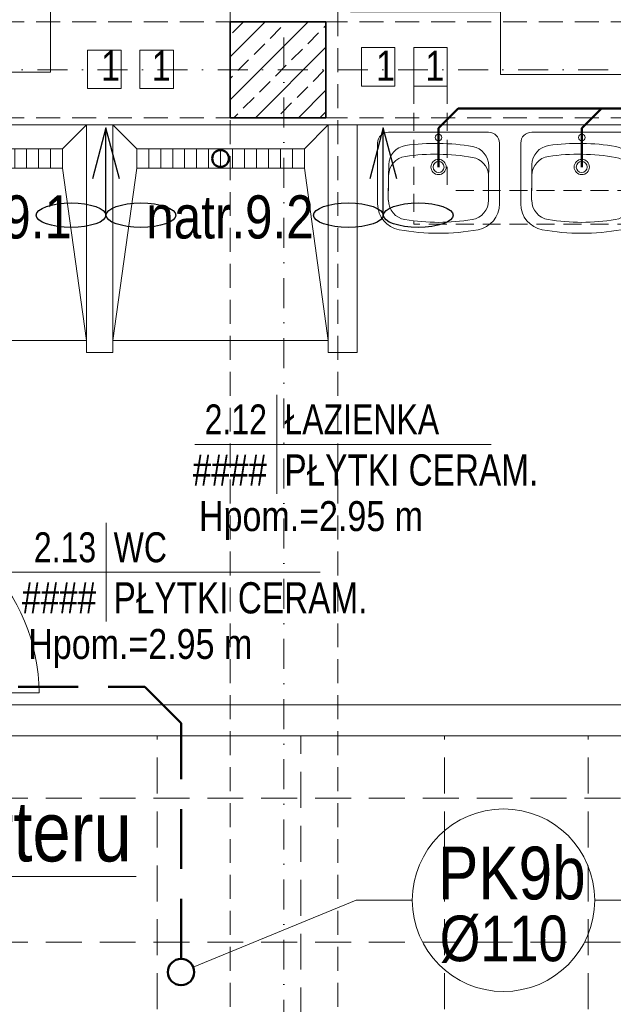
# Model space of a CAD drawing. Header units: millimetres. Extents: x -96593 to 66336, y -23969 to 7139.
# Tile 198 of 256: x -74900 to -74652, y -10626 to -10215. Entities that reach past the tile are written whole.
import ezdxf
from ezdxf.enums import TextEntityAlignment as Align

# ---------------------------------------------------------------- set-up
doc = ezdxf.new("R2010")
doc.units = ezdxf.units.MM
for name, pattern in [('DASHDOT', [1, 0.5, -0.25, 0, -0.25]), ('DASHED', [0.75, 0.5, -0.25]), ('DASHEDX2', [1.5, 1, -0.5])]:
    doc.linetypes.add(name, pattern=pattern)
for name, color, linetype, lineweight in [('BA_drz', 7, 'Continuous', 18), ('BA_KS_ist.', 34, 'Continuous', 50), ('BA_met', 7, 'Continuous', 18), ('BA_txs', 2, 'Continuous', 18), ('MM_KS_OPISY', 7, 'Continuous', 9), ('mm_went_opis', 7, 'Continuous', 15), ('PG_KONSTRUKCJA', 5, 'Continuous', 35), ('PG_OSIE', 1, 'DASHDOT', 18), ('PG_PODCIĄGI', 1, 'DASHED', 18), ('PG_PRZERYWANE_ŚREDNIE', 1, 'DASHEDX2', 18), ('PG_SZRAF', 1, 'Continuous', 18), ('PG_WIDOKOWE_CIENKIE', 1, 'Continuous', 18), ('PG_WYPOSAŻENIE', 1, 'Continuous', 18), ('PG_ŚCIANY_DZIAŁOWE', 3, 'Continuous', 18)]:
    doc.layers.add(name, color=color, linetype=linetype, lineweight=lineweight)
doc.styles.add('BIKTS', font='bikromsw.shx', dxfattribs={"width": 0.85})
doc.styles.add('ROMANS', font='bikromsw.shx', dxfattribs={"width": 0.8})
doc.styles.get("Standard").update_dxf_attribs({"font": 'arial.ttf'})

# ---------------------------------------------------------------- blocks, each defined once
blk = doc.blocks.new('dr1h901')
at = {"color": 0}
blk.add_line((-0.5, 0), (-0.5, 1), dxfattribs=at)
blk.add_line((0, 0.3622), (0, -0.2655))
blk.add_arc((-0.5, 0), 1, 0, 90, dxfattribs=at)
blk = doc.blocks.new('bikmet')
blk.add_line((0, 1.65), (0, -1.65))
at = {"style": 'ROMANS', "width": 0.8}
blk.add_attdef('NRPOM', text='', height=1, dxfattribs=at).set_placement((-0.333, 0.333), align=Align.RIGHT)
blk.add_attdef('NWAPOM', (0.25, 0.333), '', height=1, dxfattribs=at)
blk.add_attdef('PODLOGA', text='', height=1.042, dxfattribs=at).set_placement((0.25, -0.333), align=Align.TOP_LEFT)
blk = doc.blocks.new('A$C243F7E6F')
at = {"layer": 'PG_SZRAF'}
h = blk.add_hatch(dxfattribs=at)
h.set_pattern_fill('ANSI33', color=256, scale=2)
h.set_pattern_definition([(45, (-6891.598, -2675.306), (-8.980256, 8.980256), []), (45, (-6882.618, -2675.306), (-8.980256, 8.980256), [6.35, -3.175])])
h.paths.add_polyline_path([(0, 0), (40, 0), (40, -40), (0, -40)])
at = {"layer": 'PG_KONSTRUKCJA'}
blk.add_lwpolyline([(0, 0), (40, 0), (40, -40), (0, -40), (0, 0)], dxfattribs=at)
blk = doc.blocks.new('Brodzik')
at = {"layer": 'PG_WYPOSAŻENIE'}
for p, q in [((333.92, -1785.25), (343.92, -1857.25)), ((413.92, -1857.25), (423.92, -1785.25)), ((413.92, -1857.25), (343.92, -1857.25)), ((343.92, -1857.25), (343.92, -1865.25)), ((348.92, -1857.25), (348.92, -1865.25)), ((353.92, -1857.25), (353.92, -1865.25)), ((358.92, -1857.25), (358.92, -1865.25)), ((363.92, -1857.25), (363.92, -1865.25)), ((368.92, -1857.25), (368.92, -1865.25)), ((373.92, -1857.25), (373.92, -1865.25)), ((378.92, -1857.25), (378.92, -1865.25)), ((383.92, -1857.25), (383.92, -1865.25)), ((388.92, -1857.25), (388.92, -1865.25)), ((393.92, -1857.25), (393.92, -1865.25)), ((398.92, -1857.25), (398.92, -1865.25)), ((403.92, -1857.25), (403.92, -1865.25)), ((408.92, -1857.25), (408.92, -1865.25)), ((413.92, -1865.25), (413.92, -1857.25)), ((343.92, -1865.25), (333.92, -1875.25)), ((343.92, -1865.25), (413.92, -1865.25)), ((413.92, -1865.25), (423.92, -1875.25))]:
    blk.add_line(p, q, dxfattribs=at)
blk.add_lwpolyline([(333.92, -1785.25), (423.92, -1785.25), (423.92, -1875.25), (333.92, -1875.25)], close=True, dxfattribs=at)
blk = doc.blocks.new('A$Cf7835451')
at = {"layer": 'PG_WIDOKOWE_CIENKIE', "lineweight": 18}
for p, q in [((29.97, 50.9), (4.55, 50.9)), ((0, 4.55), (0, 46.36)), ((13.56, 46.28), (18.9, 46.36)), ((17.27, 46.25), (17.27, 46.33)), ((18.09, 46.3), (28.43, 46.46)), ((19.09, 46.31), (19.09, 46.36)), ((24.43, 46.36), (21.8, 46.36)), ((21.8, 46.36), (21.8, 46.36)), ((21.82, 46.36), (21.82, 46.36)), ((22.54, 46.36), (22.54, 46.41)), ((23.62, 46.36), (23.62, 46.38)), ((14.2, 4.47), (19.54, 4.55)), ((17.27, 4.51), (17.27, 4.6)), ((28.43, 4.55), (19.09, 4.55)), ((29.97, 0), (4.55, 0))]:
    blk.add_line(p, q, dxfattribs=at)
for centre, radius in [((2.27, 25.45), 1.36), ((14.54, 25.45), 3.18), ((14.54, 25.45), 2.27)]:
    blk.add_circle(centre, radius, dxfattribs=at)
for centre, radius, start, end in [((4.55, 46.36), 4.55, 90, 180), ((29.97, 40), 10.91, 10.2403, 90), ((13.68, 38.1), 8.18, 90.8747, 171.7206), ((18.21, 38.12), 8.18, 90.8747, 171.7206), ((28.43, 38.18), 8.18, 9.1541, 90), ((-50.54, 25.45), 92.72, 349.7597, 10.2403), ((92.84, 26.58), 88.17, 171.7206, 190.0289), ((97.37, 26.6), 88.17, 171.7206, 190.0289), ((-50.54, 25.45), 88.17, 350.8459, 9.1541), ((14.07, 12.65), 8.18, 190.0289, 270.8747), ((18.6, 12.67), 8.18, 190.0289, 264.7924), ((28.43, 12.73), 8.18, 270, 350.8459), ((29.97, 10.91), 10.91, 270, 349.7597), ((4.55, 4.55), 4.55, 180, 270)]:
    blk.add_arc(centre, radius, start, end, dxfattribs=at)
blk = doc.blocks.new('SUFITY_1_P')
at = {"layer": 'PG_PRZERYWANE_ŚREDNIE', "color": 251, "lineweight": 15, "ltscale": 15, "true_color": 0x636466}
for points in [[(9748.63, -488.99), (10934.63, -488.99), (10934.63, -641.49), (11086.13, -641.49), (11086.13, -830.99), (11539.63, -830.99), (11539.63, -1195.49), (11102.13, -1195.49), (11102.13, -1142.99), (9734.63, -1142.99), (9734.63, -841.49), (9864.63, -841.49), (9864.63, -802.49), (9775.63, -802.49), (9775.63, -790.99), (9734.63, -790.99), (9734.63, -514.99), (9748.63, -514.99), (9748.63, -488.99)], [(10606.13, -1142.99), (10606.13, -488.99)], [(10666.13, -788.99), (10666.13, -488.99)], [(10726.13, -1142.99), (10726.13, -488.99)], [(10786.13, -1142.99), (10786.13, -488.99)], [(10934.63, -514.99), (9734.63, -514.99)], [(10934.63, -574.99), (9734.63, -574.99)]]:
    blk.add_lwpolyline(points, dxfattribs=at)
blk = doc.blocks.new('A$C48367b7f')
at = {"layer": 'BA_txs', "color": 18, "true_color": 0x000000, "insert": (295.37, -9.05), "char_height": 12.5, "width": 265.5977, "attachment_point": 7, "rotation": 90, "style": 'BIKTS'}
blk.add_mtext('\\pi58.92981;LISTWA ODBOJOWA\\P\\pi95.61136; ŚCIENNA', dxfattribs=at)
blk = doc.blocks.new('A$C819905f0')
at = {"layer": 'BA_txs', "color": 18, "true_color": 0x000000, "insert": (2.4, -9.05), "char_height": 12.5, "width": 265.5977, "attachment_point": 1, "rotation": 90, "style": 'BIKTS'}
blk.add_mtext('\\pi58.92981;LISTWA ODBOJOWA\\P\\pi95.61136; ŚCIENNA', dxfattribs=at)
blk = doc.blocks.new('A$C19ebea96')
at = {"layer": 'PG_WIDOKOWE_CIENKIE', "color": 40, "true_color": 0xf8d731}
for points in [[(850.82, -15.76), (864.82, -15.76), (864.82, -31.76), (850.82, -31.76)], [(872.69, -15.76), (886.69, -15.76), (886.69, -31.76), (872.69, -31.76)], [(750.44, -16.76), (736.44, -16.76), (736.44, -32.76), (750.44, -32.76)], [(772.32, -16.76), (758.32, -16.76), (758.32, -32.76), (772.32, -32.76)]]:
    blk.add_lwpolyline(points, close=True, dxfattribs=at)
blk = doc.blocks.new('A$C6458b610')
at = {"layer": 'mm_went_opis', "color": 40, "lineweight": 30, "true_color": 0xf8d731}
for points in [[(34.89, 20.29), (29.19, 41.54), (23.49, 20.29)], [(29.19, 5.09), (29.19, 41.54)]]:
    blk.add_lwpolyline(points, dxfattribs=at)
for centre in [(14.59, 5.09), (43.78, 5.09)]:
    blk.add_ellipse(centre, major_axis=(-14.59, 0), ratio=0.348878, dxfattribs=at)
blk = doc.blocks.new('A$C5DA075D8')
at = {"layer": 'BA_met', "color": 252}
for points in [[(1816.04, 1836.44), (1939.84, 1836.44)], [(1647.84, 1783.1), (1868.51, 1783.1)]]:
    blk.add_lwpolyline(points, dxfattribs=at)
at = {"layer": 'mm_went_opis', "color": 252, "linetype": 'DASHED', "lineweight": 15, "ltscale": 15}
for p, q in [((1907.54, 1986), (1907.54, 1928.36)), ((1921.54, 1986), (1921.54, 1942.36)), ((2033.84, 1942.36), (1921.54, 1942.36)), ((2033.84, 1928.36), (1907.54, 1928.36))]:
    blk.add_line(p, q, dxfattribs=at)
at = {"layer": 'PG_OSIE', "color": 252, "ltscale": 25}
for points in [[(1853.34, 2784.36), (1853.34, 0)], [(696.17, 1992.76), (2976.42, 1992.76)]]:
    blk.add_lwpolyline(points, dxfattribs=at)
at = {"layer": 'PG_PODCIĄGI', "color": 252, "ltscale": 20}
for points in [[(1830.84, 2631.76), (1830.84, 157.76)], [(1875.84, 2631.76), (1875.84, 157.76)], [(924.84, 2012.76), (2778.84, 2012.76)], [(924.84, 1972.76), (2778.84, 1972.76)]]:
    blk.add_lwpolyline(points, dxfattribs=at)
at = {"layer": 'PG_ŚCIANY_DZIAŁOWE', "color": 252}
for points in [[(1527.84, 2030.26), (1541.84, 2030.26), (1541.84, 1991.76), (1755.84, 1991.76), (1755.84, 2017.26), (1943.84, 2016.76), (1943.84, 1990.76), (2162.84, 1990.76)], [(2016.84, 1969.76), (1680.84, 1969.76), (1680.84, 1813.26), (1564.84, 1813.26), (1564.84, 1788.76), (1541.84, 1788.76), (1541.84, 1727.76), (1667.34, 1727.76), (1667.34, 1727.26), (1680.84, 1727.26), (1680.84, 1727.76), (2016.84, 1727.76)], [(2128.84, 1714.76), (1519.34, 1714.76)]]:
    blk.add_lwpolyline(points, dxfattribs=at)
for points in [[(1770.84, 1969.76), (1781.84, 1969.76), (1781.84, 1874.76), (1770.84, 1874.76)], [(1883.84, 1969.76), (1871.84, 1969.76), (1871.84, 1874.76), (1883.84, 1874.76)]]:
    blk.add_lwpolyline(points, close=True, dxfattribs=at)
at = {"color": 252}
for name, p in [('A$C19ebea96', (1034.84, 2017.76)), ('A$C6458b610', (1749.8, 1927)), ('A$C6458b610', (1865.64, 1927))]:
    blk.add_blockref(name, p, dxfattribs=at)
at = {"layer": 'BA_drz', "color": 252, "xscale": -76.92864062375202, "yscale": 76.92864062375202, "zscale": -76.92864062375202, "rotation": 270}
blk.add_blockref('dr1h901', (1674.09, 1771.22), dxfattribs=at)
at = {"layer": 'BA_met', "color": 252}
ref = blk.add_blockref('bikmet', (1850.39, 1836.44), dxfattribs=dict(at, xscale=12.5, yscale=12.5, zscale=12.5))
ref.add_attrib('NRPOM', ' 2.12', dxfattribs={"layer": '0', "height": 12.5, "style": 'ROMANS', "width": 0.8}).set_placement((1846.22, 1840.61), align=Align.RIGHT)
ref.add_attrib('NWAPOM', 'ŁAZIENKA', (1853.51, 1840.61), dxfattribs={"layer": '0', "height": 12.5, "style": 'ROMANS', "width": 0.8})
ref.add_attrib('RAREA', '####', dxfattribs={"layer": '0', "height": 13.021, "style": 'ROMANS', "width": 0.8}).set_placement((1846.22, 1832.27), align=Align.TOP_RIGHT)
ref.add_attrib('PODLOGA', 'PŁYTKI CERAM.', dxfattribs={"layer": '0', "height": 13.0208, "style": 'ROMANS', "width": 0.8}).set_placement((1853.51, 1832.27), align=Align.TOP_LEFT)
ref = blk.add_blockref('bikmet', (1779.06, 1783.1), dxfattribs=dict(at, xscale=12.5, yscale=12.5, zscale=12.5))
ref.add_attrib('NRPOM', ' 2.13', dxfattribs={"layer": '0', "height": 12.5, "style": 'ROMANS', "width": 0.8}).set_placement((1774.89, 1787.26), align=Align.RIGHT)
ref.add_attrib('NWAPOM', 'WC', (1782.18, 1787.26), dxfattribs={"layer": '0', "height": 12.5, "style": 'ROMANS', "width": 0.8})
ref.add_attrib('RAREA', '####', dxfattribs={"layer": '0', "height": 13.021, "style": 'ROMANS', "width": 0.8}).set_placement((1774.89, 1778.93), align=Align.TOP_RIGHT)
ref.add_attrib('PODLOGA', 'PŁYTKI CERAM.', dxfattribs={"layer": '0', "height": 13.0208, "style": 'ROMANS', "width": 0.8}).set_placement((1782.18, 1778.93), align=Align.TOP_LEFT)
at = {"layer": 'PG_KONSTRUKCJA', "color": 252}
blk.add_blockref('A$C243F7E6F', (1830.84, 2012.76), dxfattribs=at)
at = {"layer": 'PG_PRZERYWANE_ŚREDNIE', "color": 252}
for name, p in [('A$C48367b7f', (1541.84, 1992.31)), ('A$C819905f0', (1864.54, 1992.27)), ('SUFITY_1_P', (-8805.78, 2203.75))]:
    blk.add_blockref(name, p, dxfattribs=at)
at = {"layer": 'PG_WIDOKOWE_CIENKIE', "color": 252, "lineweight": 30, "xscale": -1}
for name, p, rotation in [('Brodzik', (1346.93, 94.5), 180), ('Brodzik', (1447.93, 94.5), 180), ('A$Cf7835451', (1943.36, 1966.74), 90), ('A$Cf7835451', (2003.17, 1966.74), 90)]:
    blk.add_blockref(name, p, dxfattribs=dict(at, rotation=rotation))
at = {"layer": 'BA_txs', "color": 252, "style": 'BIKTS', "width": 0.85}
for p in [(1817.84, 1800.27), (1746.51, 1746.92)]:
    blk.add_text('Hpom.=2.95 m', height=12.5, dxfattribs=at).set_placement(p)
at = {"layer": 'mm_went_opis', "color": 252, "lineweight": 30, "style": 'BIKTS', "width": 0.85}
for p in [(1776.91, 1988.19), (1798.12, 1988.19), (1891.76, 1988.19), (1912.35, 1988.19)]:
    blk.add_text('1', height=12.5, dxfattribs=at).set_placement(p)

msp = doc.modelspace()

# ---------------------------------------------------------------- linework, layer by layer
at = {"layer": 'BA_KS_ist.', "color": 30, "linetype": 'Continuous', "ltscale": 25}
for p, q in [((-74725.45, -10260.74), (-74717.21, -10252.5)), ((-74534.83, -10252.5), (-74717.21, -10252.5)), ((-74665.64, -10260.74), (-74657.4, -10252.5)), ((-74725.45, -10276.89), (-74725.45, -10260.74)), ((-74665.64, -10276.89), (-74665.64, -10260.74))]:
    msp.add_line(p, q, dxfattribs=at)
at = {"layer": 'BA_KS_ist.', "linetype": 'DASHED', "ltscale": 50}
for p, q in [((-75088.51, -10493.82), (-74848.16, -10493.82)), ((-74833.01, -10508.97), (-74848.16, -10493.82)), ((-74833.01, -10607.32), (-74833.01, -10508.97))]:
    msp.add_line(p, q, dxfattribs=at)
at = {"layer": 'BA_KS_ist.', "linetype": 'Continuous', "ltscale": 25}
for centre, radius in [((-74816.51, -10273.32), 3.5), ((-74833.01, -10612.82), 5.5), ((-74833.01, -10612.82), 5.5)]:
    msp.add_circle(centre, radius, dxfattribs=at)
at = {"layer": 'BA_met', "color": 252}
for points in [[(-74827.32, -10392.64), (-74703.51, -10392.64)], [(-74995.52, -10445.98), (-74774.84, -10445.98)]]:
    msp.add_lwpolyline(points, dxfattribs=at)
at = {"layer": 'MM_KS_OPISY'}
for p, q in [((-74972.43, -10572.97), (-74851.74, -10572.97)), ((-74759.8, -10582.85), (-74827.92, -10610.74)), ((-74736.4, -10582.85), (-74759.8, -10582.85)), ((-74660.2, -10582.85), (-74539.51, -10582.85))]:
    msp.add_line(p, q, dxfattribs=at)
msp.add_circle((-74698.3, -10582.85), 38.1, dxfattribs=at)

# ---------------------------------------------------------------- block references
at = {"layer": 'BA_drz', "color": 252, "xscale": -76.92864062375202, "yscale": 76.92864062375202, "zscale": -76.92864062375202, "rotation": 270}
msp.add_blockref('dr1h901', (-74969.26, -10457.86), dxfattribs=at)
at = {"layer": 'BA_met', "color": 252}
ref = msp.add_blockref('bikmet', (-74792.96, -10392.64), dxfattribs=dict(at, xscale=12.5, yscale=12.5, zscale=12.5))
ref.add_attrib('NRPOM', ' 2.12', dxfattribs={"layer": '0', "height": 12.5, "style": 'ROMANS', "width": 0.8}).set_placement((-74797.13, -10388.47), align=Align.RIGHT)
ref.add_attrib('NWAPOM', 'ŁAZIENKA', (-74789.84, -10388.47), dxfattribs={"layer": '0', "height": 12.5, "style": 'ROMANS', "width": 0.8})
ref.add_attrib('RAREA', '####', dxfattribs={"layer": '0', "height": 13.021, "style": 'ROMANS', "width": 0.8}).set_placement((-74797.13, -10396.8), align=Align.TOP_RIGHT)
ref.add_attrib('PODLOGA', 'PŁYTKI CERAM.', dxfattribs={"layer": '0', "height": 13.0208, "style": 'ROMANS', "width": 0.8}).set_placement((-74789.84, -10396.8), align=Align.TOP_LEFT)
ref = msp.add_blockref('bikmet', (-74864.3, -10445.98), dxfattribs=dict(at, xscale=12.5, yscale=12.5, zscale=12.5))
ref.add_attrib('NRPOM', ' 2.13', dxfattribs={"layer": '0', "height": 12.5, "style": 'ROMANS', "width": 0.8}).set_placement((-74868.46, -10441.81), align=Align.RIGHT)
ref.add_attrib('NWAPOM', 'WC', (-74861.17, -10441.81), dxfattribs={"layer": '0', "height": 12.5, "style": 'ROMANS', "width": 0.8})
ref.add_attrib('RAREA', '####', dxfattribs={"layer": '0', "height": 13.021, "style": 'ROMANS', "width": 0.8}).set_placement((-74868.46, -10450.15), align=Align.TOP_RIGHT)
ref.add_attrib('PODLOGA', 'PŁYTKI CERAM.', dxfattribs={"layer": '0', "height": 13.0208, "style": 'ROMANS', "width": 0.8}).set_placement((-74861.17, -10450.15), align=Align.TOP_LEFT)
at = {"layer": 'mm_went_opis', "color": 2, "lineweight": 60}
msp.add_blockref('A$C5DA075D8', (-76643.35, -12229.08), dxfattribs=at)

# ---------------------------------------------------------------- texts
at = {"layer": 'BA_txs', "color": 252, "style": 'BIKTS', "width": 0.85}
for p in [(-74825.51, -10428.81), (-74896.84, -10482.16)]:
    msp.add_text('Hpom.=2.95 m', height=12.5, dxfattribs=at).set_placement(p)
at = {"layer": 'MM_KS_OPISY', "attachment_point": 1}
for s, width, insert, char_height in [('{\\fArial Narrow|b0|i0|c238|p34;natr.9.1}', 200.9859, (-74948.53, -10288.71), 18), ('{\\fArial Narrow|b0|i0|c238|p34;natr.9.2}', 200.9859, (-74847.53, -10288.71), 18), ('{\\fArial Narrow|b0|i0|c238|p34;z parteru}', 200.9859, (-74966.69, -10541.65), 25), ('{\\fArial Narrow|b0|i0|c238|p34;PK9b}', 25.4, (-74725.62, -10560.5), 22), ('{\\fArial Narrow|b0|i0|c238|p34;%%C110}', 0.5033, (-74724.96, -10589.26), 19.05)]:
    msp.add_mtext_dynamic_manual_height_columns(s, width=width, gutter_width=1, heights=[0], dxfattribs=dict(at, insert=insert, char_height=char_height))

doc.saveas('drawing.dxf')
